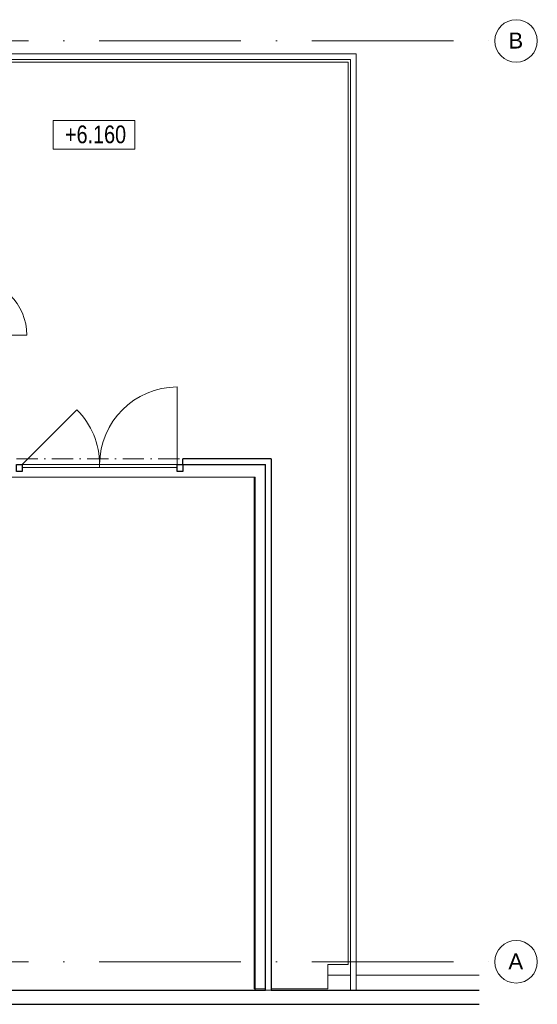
# Model space of a CAD drawing. Header units: millimetres. Extents: x -34728 to 839610, y -480656 to 464976.
# Tile 25 of 69: x 66333 to 73641, y 29186 to 43086. Entities that reach past the tile are written whole.
import ezdxf

# ---------------------------------------------------------------- set-up
doc = ezdxf.new("R2010")
doc.units = ezdxf.units.MM
for name, pattern in [('ČERCHOVANÁ', [25.4, 12.7, -6.35, 0, -6.35]), ('Čerchovaná 20mm', [3000, 2000, -500, 0, -500]), ('Čerchovaná 3mm', [500, 300, -100, 0, -100])]:
    doc.linetypes.add(name, pattern=pattern)
doc.layers.get('0').update_dxf_attribs({"color": 9})
for name, color, linetype, lineweight in [('CA_DVERE18', 9, 'Continuous', 9), ('CA_DVERE25', 9, 'Continuous', 9), ('CA_DVERE_NEVHRA1', 9, 'Čerchovaná 3mm', 13), ('CA_KOTY', 9, 'Continuous', 9), ('CA_OSY', 9, 'ČERCHOVANÁ', 9), ('CA_PODLAHA25', 9, 'Continuous', 13), ('CA_POHHRA25', 9, 'Continuous', 13), ('CA_REZY', 9, 'Continuous', 25), ('CA_TEXT35', 9, 'Continuous', 9)]:
    doc.layers.add(name, color=color, linetype=linetype, lineweight=lineweight)
doc.styles.add('Arial_1', font='arial.ttf', dxfattribs={"height": 450})
doc.styles.add('Arial_3', font='arial.ttf', dxfattribs={"width": 0.8, "height": 250})

# ---------------------------------------------------------------- blocks, each defined once
blk = doc.blocks.new('CZ-Dveře_otočné_dvoukřídlé_OCZ - CZ-Dveře_otočné_dvoukřídlé_2_19x2_7-2315280-PŮDORYS _6_160  _ vestvek V1')
at = {"layer": 'CA_DVERE18'}
for p, q in [((1095, -40), (1095, 1055)), ((-1095, -40), (-321, 734))]:
    blk.add_line(p, q, dxfattribs=at)
for centre, start, end in [((1095, -40), 90, 180), ((-1095, -40), 0, 45)]:
    blk.add_arc(centre, 1095, start, end, dxfattribs=at)
at = {"layer": 'CA_DVERE25', "lineweight": 25}
for p, q in [((-1175, -140), (-1175, -40)), ((-1175, -40), (-1095, -40)), ((-1095, -40), (-1095, -140)), ((1095, -140), (1095, -40)), ((1095, -40), (1175, -40)), ((1175, -40), (1175, -140)), ((-1095, -140), (-1175, -140)), ((1175, -140), (1095, -140))]:
    blk.add_line(p, q, dxfattribs=at)
at = {"layer": 'CA_DVERE25'}
for p, q in [((-1095, -80), (-1095, -40)), ((-1095, -40), (0, -40)), ((0, -80), (-1095, -80)), ((0, -80), (0, -40)), ((0, -40), (1095, -40)), ((0, -40), (0, -80)), ((1095, -80), (0, -80)), ((1095, -40), (1095, -80))]:
    blk.add_line(p, q, dxfattribs=at)
at = {"layer": 'CA_DVERE_NEVHRA1'}
blk.add_line((-1175, 40), (1175, 40), dxfattribs=at)
blk = doc.blocks.new('CZ-Dveře_otočné_jednokřídlé_OCZ - CZ-Dveře_otočné_jednokřídlé_900-2401749-PŮDORYS _6_160  _ vestvek V1')
at = {"layer": 'CA_DVERE18'}
blk.add_line((400, -40), (400, 760), dxfattribs=at)
blk.add_arc((400, -40), 800, 90, 180, dxfattribs=at)
at = {"layer": 'CA_DVERE25', "lineweight": 25}
for p, q in [((-480, -140), (-480, -40)), ((-480, -40), (-400, -40)), ((-400, -40), (-400, -140)), ((400, -140), (400, -40)), ((400, -40), (480, -40)), ((480, -40), (480, -140)), ((-400, -140), (-480, -140)), ((480, -140), (400, -140))]:
    blk.add_line(p, q, dxfattribs=at)
at = {"layer": 'CA_DVERE25'}
for p, q in [((-400, -80), (-400, -40)), ((-400, -40), (400, -40)), ((400, -80), (-400, -80)), ((400, -40), (400, -80))]:
    blk.add_line(p, q, dxfattribs=at)
at = {"layer": 'CA_DVERE_NEVHRA1'}
blk.add_line((-480, 40), (480, 40), dxfattribs=at)
blk = doc.blocks.new('Osnova - Bublina osnovy 12mm-4850-PŮDORYS _6_160  _ vestvek V1')
at = {"layer": 'CA_TEXT35'}
blk.add_circle((0, 0), 6, dxfattribs=at)
blk = doc.blocks.new('Výškové kóty - Obdélník kolem výškové kóty-410351-PŮDORYS _6_160  _ vestvek V1')
at = {"layer": 'CA_KOTY'}
for p, q in [((6.6, 4.06), (-4.9, 4.06)), ((-4.9, 0), (-4.9, 4.06)), ((-4.9, 4.06), (6.6, 4.06)), ((6.6, 4.06), (6.6, 0)), ((6.6, 0), (-4.9, 0))]:
    blk.add_line(p, q, dxfattribs=at)
blk = doc.blocks.new('A$C06b9d8cb')
at = {"layer": 'CA_OSY', "linetype": 'Čerchovaná 20mm'}
for p, q in [((-1351, 13000), (19234, 13000)), ((-1351, 0), (19234, 0))]:
    blk.add_line(p, q, dxfattribs=at)
at = {"layer": 'CA_PODLAHA25'}
for p, q in [((17165, 12700), (-120, 12700)), ((17165, -40), (17165, 12700)), ((15850, 6840), (190, 6840)), ((15835, 6840), (15835, -380)), ((15850, -400), (15850, 6840)), ((16875, -380), (16875, -40)), ((16875, -40), (17165, -40)), ((16875, -190), (17195, -190)), ((17275, -190), (19011, -190)), ((15835, -380), (15995, -380)), ((16075, -380), (16875, -380))]:
    blk.add_line(p, q, dxfattribs=at)
at = {"layer": 'CA_POHHRA25'}
for p, q in [((-450, 12820), (17275, 12820)), ((17275, 12820), (17275, -400)), ((17195, 12740), (-450, 12740)), ((17195, -400), (17195, 12740)), ((15995, -400), (16075, -400))]:
    blk.add_line(p, q, dxfattribs=at)
at = {"layer": 'CA_REZY'}
for p, q in [((16075, 7100), (14830, 7100)), ((14830, 7020), (14830, 7100)), ((16075, 7100), (16075, -400)), ((14830, 7020), (15995, 7020)), ((15995, -400), (15995, 7020)), ((-450, -400), (15995, -400)), ((16075, -400), (19011, -400)), ((-650, -600), (19011, -600))]:
    blk.add_line(p, q, dxfattribs=at)
at = {"layer": 'CA_DVERE_NEVHRA1', "rotation": 270}
blk.add_blockref('CZ-Dveře_otočné_jednokřídlé_OCZ - CZ-Dveře_otočné_jednokřídlé_900-2401749-PŮDORYS _6_160  _ vestvek V1', (11867, 9245), dxfattribs=at)
at = {"layer": 'CA_DVERE_NEVHRA1'}
blk.add_blockref('CZ-Dveře_otočné_dvoukřídlé_OCZ - CZ-Dveře_otočné_dvoukřídlé_2_19x2_7-2315280-PŮDORYS _6_160  _ vestvek V1', (13655, 7060), dxfattribs=at)
at = {"layer": 'CA_KOTY', "xscale": 99.99999999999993, "yscale": 99.99999999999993, "zscale": 99.99999999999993}
blk.add_blockref('Výškové kóty - Obdélník kolem výškové kóty-410351-PŮDORYS _6_160  _ vestvek V1', (13491, 11470), dxfattribs=at)
at = {"layer": 'CA_TEXT35', "xscale": 49.99999999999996, "yscale": 49.99999999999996, "zscale": 49.99999999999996, "rotation": 270}
for p in [(19534, 13000), (19534, 0)]:
    blk.add_blockref('Osnova - Bublina osnovy 12mm-4850-PŮDORYS _6_160  _ vestvek V1', p, dxfattribs=at)
at = {"layer": 'CA_KOTY', "insert": (13166, 11806), "char_height": 250, "width": 1019.23, "attachment_point": 1, "line_spacing_factor": 0.941778, "style": 'Arial_3'}
blk.add_mtext('+6.160', dxfattribs=at)
at = {"layer": 'CA_TEXT35', "char_height": 225, "width": 256.54, "attachment_point": 1, "style": 'Arial_1', "bg_fill": 3, "box_fill_scale": 1.25, "bg_fill_color": 256, "bg_fill_true_color": 13158600, "bg_fill_transparency": 0}
for s, insert in [('\\fArial|b0|i0|c238|p34|;B', (19425, 13118)), ('\\fArial|b0|i0|c238|p34|;A', (19425, 118))]:
    blk.add_mtext(s, dxfattribs=dict(at, insert=insert))

msp = doc.modelspace()

# ---------------------------------------------------------------- block references
at = {"color": 220, "lineweight": 35}
msp.add_blockref('A$C06b9d8cb', (53807.03, 29785.72), dxfattribs=at)

doc.saveas('drawing.dxf')
